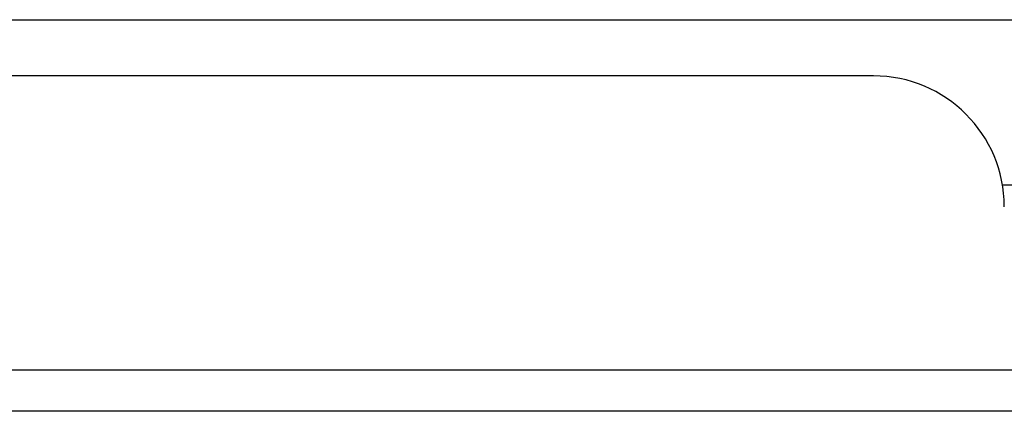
# Model space of a CAD drawing. Header units: inches. Extents: x 14 to 456, y 41 to 215.
# Tile 15 of 256: x 53.72 to 56.068, y 40.709 to 41.643. Entities that reach past the tile are written whole.
import ezdxf

# ---------------------------------------------------------------- set-up
doc = ezdxf.new("R2010")
doc.units = ezdxf.units.IN
doc.header["$MEASUREMENT"] = 0
doc.layers.add('Visible Edges(ANSI)', color=7, linetype='Continuous', lineweight=25)
doc.layers.add('Visible Tangent Edges(ANSI)', color=7, linetype='Continuous', lineweight=25)

msp = doc.modelspace()

# ---------------------------------------------------------------- linework, layer by layer
at = {"layer": 'Visible Edges(ANSI)'}
for p, q in [((45.3616, 41.6432), (56.2358, 41.6432)), ((55.7562, 41.5092), (45.8412, 41.5092)), ((56.0639, 41.2492), (56.0943, 41.2492)), ((61.5002, 40.7092), (13.8952, 40.7092))]:
    msp.add_line(p, q, dxfattribs=at)
msp.add_arc((55.7562, 41.1972), 0.312, 0, 90, dxfattribs=at)
at = {"layer": 'Visible Tangent Edges(ANSI)'}
msp.add_line((13.8952, 40.8082), (61.5002, 40.8082), dxfattribs=at)

doc.saveas('drawing.dxf')
